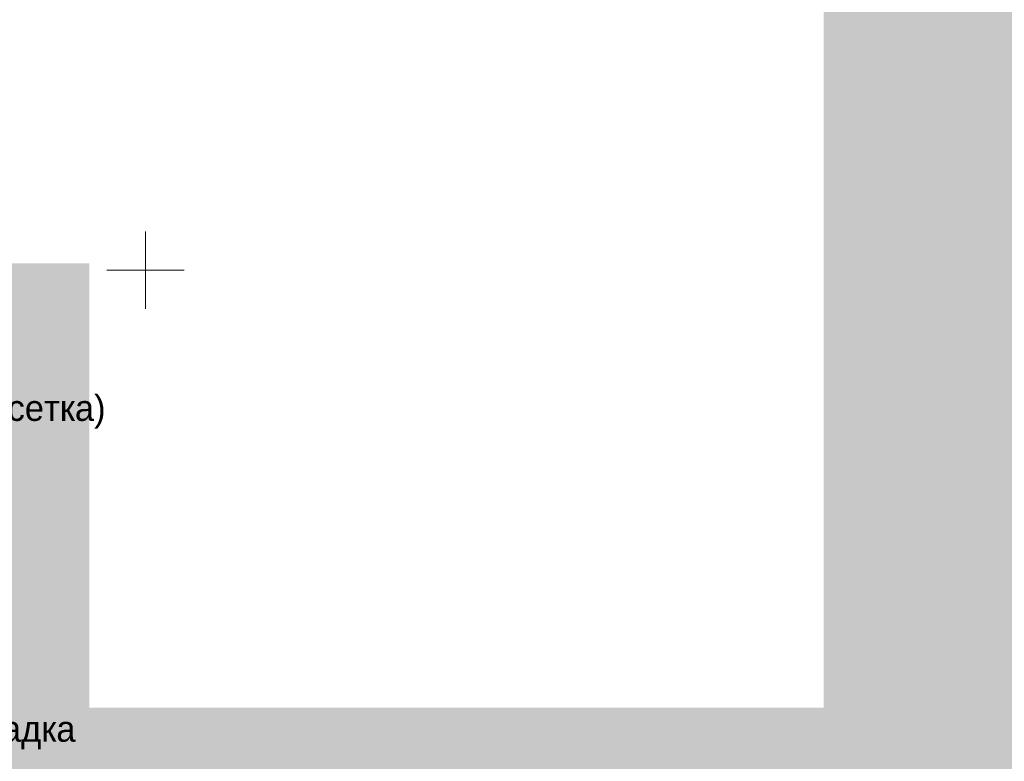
# Model space of a CAD drawing. Header units: millimetres. Extents: x 918404 to 1362154, y 4120617 to 4364104.
# Tile 145 of 256: x 1069751 to 1077381, y 4130996 to 4136742. Entities that reach past the tile are written whole.
import ezdxf

# ---------------------------------------------------------------- set-up
doc = ezdxf.new("R2010")
doc.units = ezdxf.units.MM
doc.header["$MEASUREMENT"] = 0
for name, color, linetype, lineweight in [('(001) Сетка_Ном._пера__132', 132, 'Continuous', 18), ('0_Ном._пера__255', 255, 'Continuous', 18), ('Текст_Ном._пера__7', 7, 'Continuous', 18)]:
    doc.layers.add(name, color=color, linetype=linetype, lineweight=lineweight)
doc.styles.add('СГЕНЕРИР_СТИЛЬ_7', font='txt')

msp = doc.modelspace()

# ---------------------------------------------------------------- hatches: boundary and pattern name
at = {"layer": '0_Ном._пера__255', "linetype": 'Continuous'}
h = msp.add_hatch(color=256, dxfattribs=at)
h.paths.add_polyline_path([(1046704.3, 4156442.9), (1046704.3, 4123947.1), (1089562.6, 4123947.1), (1089562.6, 4156442.9)])
h.paths.add_polyline_path([(1049745.7, 4149236.9), (1049745.7, 4153171.3), (1061860, 4153171.3), (1061860, 4152074.4), (1067543.2, 4152074.4), (1067543.2, 4153192), (1075981.8, 4153192), (1075981.8, 4131410.6), (1070291.4, 4131410.6), (1070291.4, 4134854.4), (1060475.8, 4134854.4), (1060475.8, 4126774), (1049745.7, 4126774)], flags=0)

# ---------------------------------------------------------------- linework, layer by layer
at = {"layer": '(001) Сетка_Ном._пера__132', "linetype": 'Continuous'}
for p, q in [((1070726.3, 4135100.5), (1070726.3, 4134500.5)), ((1070426.3, 4134800.5), (1071026.3, 4134800.5))]:
    msp.add_line(p, q, dxfattribs=at)

# ---------------------------------------------------------------- texts
at = {"layer": 'Текст_Ном._пера__7', "linetype": 'Continuous', "char_height": 200, "attachment_point": 7, "style": 'СГЕНЕРИР_СТИЛЬ_7'}
for s, insert in [('{Проектируемое Сетчатая ограждение(эвросетка)}', (1064261.4, 4133572.9)), ('{Проектируемое бетонная дорожка и площадка}', (1064347.7, 4131087.3))]:
    msp.add_mtext(s, dxfattribs=dict(at, insert=insert))

doc.saveas('drawing.dxf')
